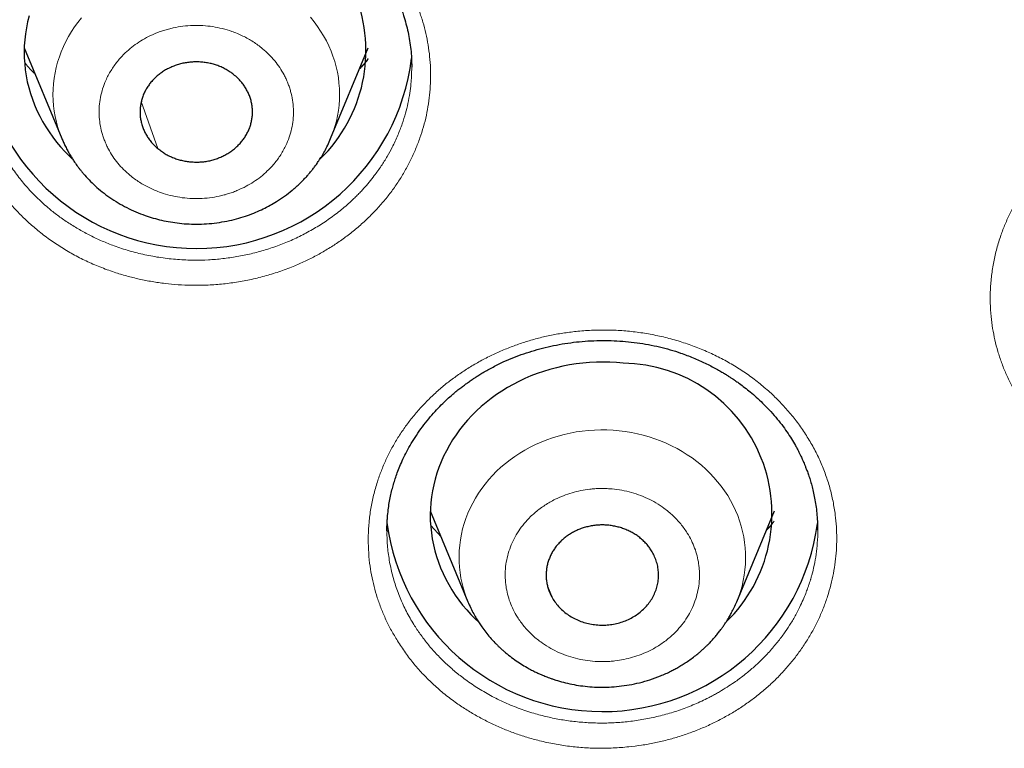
# Model space of a CAD drawing. Header units: millimetres. Extents: x 8 to 578, y 12 to 587.
# Tile 138 of 155: x 327 to 338, y 550 to 558. Entities that reach past the tile are written whole.
import ezdxf

# ---------------------------------------------------------------- set-up
doc = ezdxf.new("R2010")
doc.units = ezdxf.units.MM

msp = doc.modelspace()

# ---------------------------------------------------------------- linework, layer by layer
at = {"color": 7, "linetype": 'Continuous', "lineweight": 30}
for p, q in [((327.507, 557.407), (327.909, 556.437)), ((330.778, 556.437), (331.18, 557.407)), ((331.643, 557.205), (331.643, 557.201)), ((331.842, 552.465), (332.243, 551.495)), ((335.113, 551.495), (335.514, 552.465)), ((331.38, 552.246), (331.38, 552.254)), ((335.976, 552.262), (335.977, 552.258))]:
    msp.add_line(p, q, dxfattribs=at)
at = {"color": 252, "linetype": 'Continuous', "lineweight": 0}
for p, q in [((328.934, 556.33), (328.757, 556.832)), ((331.846, 552.307), (331.957, 552.186)), ((333.153, 551.52), (333.09, 551.675))]:
    msp.add_line(p, q, dxfattribs=at)
at = {"color": 7, "linetype": 'Continuous', "lineweight": 30, "flags": 128}
for points in [[(327.559, 557.746), (327.543, 557.683), (327.53, 557.62), (327.52, 557.556), (327.513, 557.492), (327.508, 557.428), (327.506, 557.364), (327.508, 557.3), (327.512, 557.236), (327.518, 557.172), (327.528, 557.108), (327.54, 557.045), (327.555, 556.982), (327.573, 556.919), (327.594, 556.858), (327.617, 556.797), (327.643, 556.737), (327.672, 556.678), (327.703, 556.62), (327.737, 556.563), (327.773, 556.508), (327.812, 556.453), (327.853, 556.401), (327.896, 556.349), (327.942, 556.299), (327.989, 556.251), (328.02, 556.222)], [(333.902, 554.039), (333.83, 554.046), (333.758, 554.05), (333.686, 554.052), (333.614, 554.051), (333.542, 554.047), (333.47, 554.041), (333.398, 554.033), (333.327, 554.022), (333.257, 554.008), (333.187, 553.992), (333.118, 553.974), (333.05, 553.953), (332.982, 553.93), (332.916, 553.904), (332.851, 553.876), (332.787, 553.846), (332.725, 553.814), (332.664, 553.78), (332.605, 553.743), (332.547, 553.705), (332.491, 553.664), (332.437, 553.621), (332.385, 553.577), (332.334, 553.531), (332.286, 553.483), (332.24, 553.434), (332.196, 553.383), (332.155, 553.33), (332.116, 553.276), (332.079, 553.221), (332.045, 553.164), (332.013, 553.106), (331.984, 553.048), (331.957, 552.988), (331.933, 552.927), (331.912, 552.866), (331.894, 552.804), (331.878, 552.741), (331.865, 552.678), (331.855, 552.614), (331.847, 552.55), (331.843, 552.486), (331.841, 552.422), (331.842, 552.357), (331.846, 552.293), (331.853, 552.229), (331.862, 552.166), (331.875, 552.102), (331.89, 552.039), (331.908, 551.977), (331.928, 551.916), (331.952, 551.855), (331.978, 551.795), (332.006, 551.736), (332.038, 551.678), (332.071, 551.621), (332.108, 551.565), (332.146, 551.511), (332.187, 551.458), (332.23, 551.407), (332.276, 551.357), (332.324, 551.309), (332.355, 551.279)], [(335.112, 551.493), (335.112, 551.494), (335.113, 551.495)]]:
    msp.add_lwpolyline(points, dxfattribs=at)
at = {"color": 252, "linetype": 'Continuous', "lineweight": 0, "flags": 128}
for points in [[(328.119, 557.726), (328.081, 557.678), (328.045, 557.629), (328.012, 557.579), (327.98, 557.527), (327.952, 557.474), (327.926, 557.42), (327.903, 557.365), (327.882, 557.31), (327.864, 557.253), (327.849, 557.196), (327.836, 557.139), (327.826, 557.081), (327.819, 557.022), (327.815, 556.964), (327.814, 556.905), (327.816, 556.847), (327.82, 556.788), (327.827, 556.73), (327.837, 556.672), (327.85, 556.614), (327.866, 556.557), (327.884, 556.501), (327.905, 556.446), (327.909, 556.437)], [(330.778, 556.437), (330.785, 556.453), (330.805, 556.508), (330.823, 556.565), (330.839, 556.622), (330.851, 556.679), (330.861, 556.737), (330.868, 556.796), (330.872, 556.854), (330.873, 556.913), (330.871, 556.971), (330.867, 557.03), (330.86, 557.088), (330.85, 557.146), (330.837, 557.204), (330.821, 557.261), (330.803, 557.317), (330.782, 557.372), (330.758, 557.427), (330.732, 557.481), (330.703, 557.534), (330.671, 557.585), (330.638, 557.635), (330.601, 557.684), (330.563, 557.732)], [(335.113, 551.495), (335.134, 551.549), (335.153, 551.605), (335.169, 551.662), (335.182, 551.72), (335.193, 551.778), (335.2, 551.836), (335.205, 551.894), (335.207, 551.953), (335.207, 552.011), (335.203, 552.07), (335.197, 552.128), (335.187, 552.186), (335.175, 552.244), (335.161, 552.301), (335.143, 552.358), (335.123, 552.414), (335.1, 552.469), (335.074, 552.523), (335.046, 552.576), (335.016, 552.627), (334.982, 552.678), (334.947, 552.727), (334.909, 552.775), (334.869, 552.822), (334.826, 552.867), (334.782, 552.91), (334.735, 552.951), (334.687, 552.991), (334.636, 553.029), (334.584, 553.064), (334.53, 553.098), (334.475, 553.13), (334.418, 553.159), (334.36, 553.187), (334.3, 553.212), (334.24, 553.234), (334.178, 553.255), (334.115, 553.273), (334.052, 553.288), (333.988, 553.301), (333.923, 553.312), (333.858, 553.32), (333.792, 553.326), (333.727, 553.329), (333.661, 553.329), (333.595, 553.327), (333.529, 553.323), (333.464, 553.316), (333.399, 553.307), (333.335, 553.295), (333.271, 553.28), (333.208, 553.263), (333.146, 553.244), (333.084, 553.223), (333.024, 553.199), (332.965, 553.172), (332.908, 553.144), (332.852, 553.113), (332.797, 553.081), (332.744, 553.046), (332.693, 553.009), (332.643, 552.97), (332.596, 552.93), (332.55, 552.887), (332.507, 552.843), (332.466, 552.798), (332.427, 552.75), (332.39, 552.702), (332.356, 552.652), (332.324, 552.6), (332.295, 552.548), (332.268, 552.494), (332.244, 552.44), (332.222, 552.384), (332.203, 552.328), (332.187, 552.271), (332.174, 552.214), (332.163, 552.156), (332.156, 552.098), (332.151, 552.039), (332.149, 551.981), (332.149, 551.922), (332.153, 551.863), (332.159, 551.805), (332.169, 551.747), (332.181, 551.689), (332.195, 551.632), (332.213, 551.576), (332.233, 551.52), (332.244, 551.494)]]:
    msp.add_lwpolyline(points, dxfattribs=at)
at = {"color": 7, "linetype": 'Continuous', "lineweight": 30}
for centre, radius, start, end in [((329.548, 557.375), 1.607, 314.0753, 89.2987), ((329.343, 557.581), 2.317, 187.3469, 352.8839), ((333.882, 552.433), 1.607, 314.1047, 89.2986), ((333.678, 552.641), 2.319, 187.5, 352.2455)]:
    msp.add_arc(centre, radius, start, end, dxfattribs=at)
at = {"color": 252, "linetype": 'Continuous', "lineweight": 0}
for points, knots in [([(331.05, 558.744), (331.089, 558.71), (331.168, 558.642), (331.277, 558.532), (331.377, 558.416), (331.468, 558.295), (331.55, 558.168), (331.62, 558.042), (331.677, 557.919), (331.724, 557.801), (331.764, 557.681), (331.796, 557.56), (331.82, 557.437), (331.836, 557.312), (331.845, 557.186), (331.845, 557.06), (331.838, 556.934), (331.823, 556.809), (331.801, 556.686), (331.77, 556.564), (331.732, 556.444), (331.686, 556.325), (331.633, 556.207), (331.572, 556.092), (331.504, 555.982), (331.431, 555.876), (331.35, 555.774), (331.264, 555.677), (331.171, 555.582), (331.072, 555.492), (330.966, 555.407), (330.857, 555.328), (330.743, 555.255), (330.626, 555.188), (330.505, 555.128), (330.371, 555.069), (330.227, 555.015), (330.071, 554.968), (329.914, 554.929), (329.754, 554.901), (329.593, 554.881), (329.438, 554.872), (329.29, 554.871), (329.15, 554.877), (329.011, 554.89), (328.872, 554.91), (328.735, 554.937), (328.6, 554.97), (328.46, 555.013), (328.315, 555.066), (328.168, 555.13), (328.026, 555.202), (327.891, 555.283), (327.76, 555.372), (327.642, 555.464), (327.536, 555.557), (327.441, 555.65), (327.354, 555.747), (327.272, 555.848), (327.197, 555.953), (327.129, 556.063), (327.064, 556.182), (327.004, 556.311), (326.951, 556.449), (326.909, 556.59), (326.876, 556.734), (326.855, 556.879), (326.844, 557.017), (326.844, 557.149), (326.85, 557.273), (326.865, 557.397), (326.887, 557.52), (326.918, 557.642), (326.956, 557.764), (327.002, 557.883), (327.055, 557.999), (327.114, 558.112), (327.18, 558.221), (327.253, 558.327), (327.334, 558.43), (327.422, 558.53), (327.515, 558.625), (327.614, 558.715), (327.717, 558.799), (327.825, 558.877), (327.938, 558.95), (328.057, 559.018), (328.18, 559.081), (328.315, 559.14), (328.459, 559.194), (328.614, 559.242), (328.771, 559.28), (328.931, 559.309), (329.094, 559.329), (329.258, 559.34), (329.423, 559.34), (329.586, 559.332), (329.748, 559.313), (329.908, 559.286), (330.066, 559.248), (330.222, 559.202), (330.374, 559.147), (330.521, 559.083), (330.662, 559.011), (330.798, 558.93), (330.928, 558.842), (331.009, 558.777), (331.05, 558.744)], [0, 0, 0, 0, 0.010507, 0.02095, 0.031363, 0.041778, 0.052231, 0.062755, 0.071742, 0.080668, 0.089556, 0.098432, 0.107319, 0.116242, 0.125229, 0.134285, 0.143251, 0.152155, 0.161024, 0.169888, 0.178775, 0.187715, 0.196844, 0.205857, 0.214783, 0.223652, 0.232492, 0.241333, 0.250201, 0.25933, 0.268345, 0.277275, 0.286146, 0.294986, 0.303821, 0.312676, 0.323242, 0.333689, 0.344057, 0.354391, 0.364732, 0.375126, 0.384026, 0.392932, 0.401871, 0.410849, 0.419775, 0.428669, 0.437564, 0.448099, 0.458512, 0.468862, 0.479211, 0.489622, 0.500158, 0.509192, 0.518131, 0.527013, 0.535878, 0.544764, 0.55371, 0.562751, 0.573118, 0.583501, 0.593952, 0.604398, 0.614794, 0.625186, 0.634087, 0.64295, 0.651802, 0.660671, 0.669582, 0.678563, 0.68764, 0.696491, 0.705323, 0.714162, 0.723033, 0.731964, 0.740983, 0.750116, 0.758989, 0.767833, 0.776675, 0.785544, 0.794468, 0.803478, 0.812602, 0.823032, 0.833395, 0.843737, 0.854104, 0.864538, 0.875084, 0.885562, 0.895961, 0.906321, 0.916682, 0.927081, 0.937554, 0.948025, 0.958425, 0.96879, 0.979152, 0.989545, 1, 1, 1, 1]), ([(328.636, 556.046), (328.653, 556.033), (328.685, 556.007), (328.737, 555.971), (328.79, 555.939), (328.847, 555.91), (328.905, 555.884), (328.977, 555.856), (329.065, 555.83), (329.168, 555.809), (329.274, 555.798), (329.38, 555.796), (329.486, 555.804), (329.572, 555.819), (329.64, 555.835), (329.69, 555.85), (329.74, 555.867), (329.802, 555.892), (329.875, 555.927), (329.957, 555.975), (330.033, 556.029), (330.095, 556.084), (330.146, 556.135), (330.185, 556.181), (330.222, 556.229), (330.255, 556.278), (330.284, 556.33), (330.315, 556.395), (330.344, 556.473), (330.368, 556.565), (330.38, 556.659), (330.382, 556.754), (330.373, 556.848), (330.356, 556.925), (330.338, 556.986), (330.321, 557.03), (330.302, 557.075), (330.275, 557.13), (330.236, 557.195), (330.182, 557.268), (330.12, 557.336), (330.059, 557.391), (330.002, 557.436), (329.951, 557.472), (329.897, 557.504), (329.841, 557.533), (329.782, 557.559), (329.71, 557.587), (329.622, 557.613), (329.519, 557.634), (329.414, 557.645), (329.307, 557.646), (329.202, 557.638), (329.115, 557.624), (329.047, 557.607), (328.997, 557.593), (328.947, 557.576), (328.885, 557.551), (328.812, 557.516), (328.73, 557.468), (328.654, 557.414), (328.592, 557.359), (328.542, 557.308), (328.502, 557.262), (328.465, 557.214), (328.433, 557.164), (328.403, 557.112), (328.372, 557.048), (328.343, 556.97), (328.319, 556.878), (328.307, 556.784), (328.305, 556.689), (328.314, 556.595), (328.331, 556.518), (328.349, 556.457), (328.366, 556.413), (328.385, 556.368), (328.412, 556.313), (328.451, 556.247), (328.505, 556.175), (328.567, 556.107), (328.613, 556.066), (328.636, 556.046)], [0, 0, 0, 0, 0.0100555, 0.020036, 0.0299809, 0.0399303, 0.0499241, 0.0600018, 0.0763067, 0.0924599, 0.1086338, 0.1249999, 0.1413048, 0.1574581, 0.1655343, 0.1736373, 0.1817884, 0.1900087, 0.2050433, 0.2199633, 0.2349036, 0.249999, 0.2600436, 0.2700173, 0.2799599, 0.2899116, 0.2999124, 0.3100018, 0.3263067, 0.3424599, 0.3586338, 0.3749999, 0.3913048, 0.4074581, 0.4155343, 0.4236373, 0.4317884, 0.4400087, 0.4550433, 0.4699633, 0.4849037, 0.499999, 0.5100436, 0.5200173, 0.5299599, 0.5399116, 0.5499124, 0.5600018, 0.5763067, 0.5924599, 0.6086338, 0.6249999, 0.6413048, 0.6574581, 0.6655343, 0.6736373, 0.6817885, 0.6900087, 0.7050434, 0.7199633, 0.7349037, 0.7499991, 0.7600436, 0.7700173, 0.7799599, 0.7899116, 0.7999124, 0.8100018, 0.8263067, 0.8424599, 0.8586338, 0.8749999, 0.8913048, 0.9074581, 0.9155343, 0.9236373, 0.9317885, 0.9400087, 0.9550592, 0.9699844, 0.9849196, 1, 1, 1, 1]), ([(327.512, 557.252), (327.514, 557.247), (327.546, 557.202), (327.586, 557.163), (327.623, 557.127)], [0, 0, 0, 0, 0.091557, 1, 1, 1, 1]), ([(331.087, 557.183), (331.098, 557.193), (331.132, 557.226), (331.16, 557.264), (331.179, 557.291)], [0, 0, 0, 0, 0.308355, 1, 1, 1, 1]), ([(331.643, 557.201), (331.643, 557.191), (331.643, 557.158), (331.641, 557.098), (331.635, 557.016), (331.623, 556.919), (331.604, 556.814), (331.577, 556.704), (331.542, 556.591), (331.495, 556.47), (331.441, 556.354), (331.381, 556.245), (331.318, 556.143), (331.253, 556.052), (331.189, 555.972), (331.145, 555.921), (331.114, 555.887), (331.097, 555.869), (331.08, 555.851), (331.062, 555.833), (331.044, 555.815), (330.995, 555.767), (330.91, 555.691), (330.785, 555.594), (330.653, 555.506), (330.516, 555.428), (330.374, 555.358), (330.229, 555.299), (330.081, 555.248), (329.93, 555.208), (329.779, 555.176), (329.626, 555.155), (329.474, 555.142), (329.313, 555.138), (329.144, 555.145), (328.967, 555.165), (328.795, 555.196), (328.628, 555.238), (328.476, 555.288), (328.338, 555.343), (328.214, 555.401), (328.096, 555.465), (327.983, 555.534), (327.875, 555.608), (327.765, 555.695), (327.652, 555.796), (327.539, 555.914), (327.436, 556.039), (327.343, 556.172), (327.262, 556.312), (327.192, 556.458), (327.135, 556.61), (327.091, 556.766), (327.061, 556.925), (327.045, 557.067), (327.045, 557.154), (327.045, 557.188)], [0, 0, 0, 0, 0.004727, 0.015103, 0.027875, 0.043041, 0.060602, 0.077067, 0.095194, 0.114985, 0.136438, 0.153542, 0.171573, 0.190532, 0.203553, 0.216979, 0.220562, 0.224173, 0.227812, 0.231478, 0.235172, 0.238894, 0.261984, 0.28488, 0.307579, 0.330083, 0.352392, 0.374505, 0.396422, 0.418145, 0.439671, 0.461002, 0.482138, 0.503078, 0.527946, 0.552533, 0.576838, 0.600862, 0.624605, 0.644176, 0.663553, 0.682733, 0.701718, 0.720508, 0.739102, 0.762925, 0.786907, 0.811046, 0.835345, 0.859802, 0.884417, 0.909191, 0.934124, 0.959215, 0.984464, 1, 1, 1, 1]), ([(342.537, 555.82), (342.561, 555.777), (342.61, 555.69), (342.671, 555.554), (342.722, 555.416), (342.763, 555.275), (342.793, 555.13), (342.813, 554.984), (342.822, 554.837), (342.821, 554.691), (342.809, 554.545), (342.786, 554.399), (342.753, 554.255), (342.711, 554.118), (342.662, 553.991), (342.609, 553.873), (342.549, 553.759), (342.482, 553.649), (342.408, 553.542), (342.327, 553.438), (342.24, 553.337), (342.146, 553.241), (342.046, 553.15), (341.942, 553.065), (341.833, 552.985), (341.72, 552.911), (341.602, 552.843), (341.472, 552.777), (341.331, 552.715), (341.178, 552.658), (341.023, 552.611), (340.865, 552.573), (340.705, 552.545), (340.543, 552.526), (340.379, 552.516), (340.215, 552.516), (340.053, 552.525), (339.891, 552.544), (339.731, 552.573), (339.581, 552.609), (339.441, 552.651), (339.311, 552.697), (339.184, 552.75), (339.06, 552.81), (338.941, 552.875), (338.826, 552.946), (338.71, 553.028), (338.593, 553.12), (338.478, 553.223), (338.371, 553.333), (338.273, 553.449), (338.183, 553.571), (338.105, 553.693), (338.04, 553.813), (337.985, 553.929), (337.938, 554.047), (337.899, 554.166), (337.867, 554.288), (337.843, 554.412), (337.826, 554.544), (337.817, 554.683), (337.819, 554.83), (337.831, 554.976), (337.854, 555.122), (337.887, 555.265), (337.929, 555.4), (337.977, 555.525), (338.03, 555.642), (338.09, 555.755), (338.157, 555.865), (338.231, 555.972), (338.312, 556.076), (338.4, 556.176), (338.493, 556.271), (338.591, 556.36), (338.694, 556.445), (338.803, 556.524), (338.917, 556.599), (339.036, 556.668), (339.167, 556.734), (339.307, 556.796), (339.458, 556.852), (339.613, 556.9), (339.771, 556.938), (339.933, 556.967), (340.097, 556.987), (340.262, 556.997), (340.425, 556.998), (340.588, 556.989), (340.749, 556.97), (340.91, 556.942), (341.069, 556.904), (341.224, 556.857), (341.376, 556.802), (341.522, 556.737), (341.662, 556.665), (341.797, 556.584), (341.926, 556.495), (342.049, 556.398), (342.164, 556.295), (342.27, 556.185), (342.368, 556.069), (342.458, 555.948), (342.51, 555.863), (342.537, 555.82)], [0, 0, 0, 0, 0.010435, 0.020812, 0.031167, 0.041536, 0.051956, 0.062465, 0.072897, 0.083266, 0.093611, 0.103978, 0.11441, 0.124955, 0.133987, 0.142933, 0.151824, 0.160691, 0.169565, 0.178478, 0.187461, 0.196567, 0.205566, 0.214486, 0.223357, 0.232209, 0.24107, 0.249968, 0.260551, 0.271013, 0.281396, 0.291738, 0.30208, 0.31246, 0.322955, 0.333364, 0.343727, 0.354082, 0.364469, 0.37493, 0.38381, 0.392714, 0.40167, 0.410654, 0.419574, 0.428475, 0.437388, 0.4479, 0.458306, 0.468661, 0.479023, 0.489449, 0.5, 0.509043, 0.517994, 0.526888, 0.535762, 0.544652, 0.553591, 0.562614, 0.572998, 0.583385, 0.593824, 0.604293, 0.614694, 0.625069, 0.634014, 0.642912, 0.651787, 0.660663, 0.669565, 0.678517, 0.687542, 0.696434, 0.705297, 0.714155, 0.723033, 0.731956, 0.740948, 0.750037, 0.76043, 0.770772, 0.781108, 0.791484, 0.801946, 0.81254, 0.823037, 0.833437, 0.843788, 0.854142, 0.864545, 0.875044, 0.885598, 0.896038, 0.906409, 0.916755, 0.927117, 0.937535, 0.948043, 0.958463, 0.968833, 0.979189, 0.989566, 1, 1, 1, 1]), ([(335.866, 553.252), (335.892, 553.209), (335.944, 553.123), (336.008, 552.988), (336.063, 552.85), (336.108, 552.71), (336.142, 552.566), (336.165, 552.427), (336.177, 552.295), (336.181, 552.169), (336.177, 552.045), (336.166, 551.92), (336.146, 551.797), (336.118, 551.674), (336.083, 551.551), (336.04, 551.431), (335.99, 551.313), (335.932, 551.199), (335.868, 551.088), (335.797, 550.98), (335.719, 550.876), (335.634, 550.776), (335.543, 550.678), (335.445, 550.586), (335.343, 550.5), (335.236, 550.419), (335.125, 550.344), (335.009, 550.275), (334.888, 550.211), (334.763, 550.153), (334.633, 550.101), (334.502, 550.056), (334.369, 550.018), (334.234, 549.987), (334.098, 549.962), (333.951, 549.944), (333.795, 549.932), (333.631, 549.929), (333.468, 549.936), (333.306, 549.953), (333.146, 549.979), (332.996, 550.013), (332.855, 550.052), (332.724, 550.097), (332.596, 550.147), (332.471, 550.205), (332.35, 550.268), (332.233, 550.337), (332.114, 550.416), (331.995, 550.506), (331.877, 550.608), (331.768, 550.715), (331.667, 550.829), (331.574, 550.95), (331.494, 551.07), (331.425, 551.188), (331.367, 551.302), (331.317, 551.419), (331.275, 551.537), (331.24, 551.658), (331.213, 551.781), (331.192, 551.912), (331.18, 552.051), (331.178, 552.197), (331.186, 552.343), (331.205, 552.489), (331.235, 552.632), (331.273, 552.767), (331.318, 552.892), (331.367, 553.009), (331.424, 553.122), (331.487, 553.233), (331.559, 553.341), (331.637, 553.446), (331.722, 553.547), (331.812, 553.643), (331.908, 553.734), (332.008, 553.82), (332.115, 553.9), (332.227, 553.976), (332.345, 554.047), (332.467, 554.112), (332.592, 554.17), (332.719, 554.221), (332.849, 554.266), (332.981, 554.305), (333.117, 554.337), (333.256, 554.362), (333.404, 554.381), (333.561, 554.393), (333.724, 554.396), (333.887, 554.389), (334.049, 554.373), (334.21, 554.347), (334.37, 554.312), (334.527, 554.267), (334.679, 554.214), (334.826, 554.152), (334.969, 554.082), (335.106, 554.003), (335.238, 553.916), (335.363, 553.821), (335.48, 553.72), (335.59, 553.612), (335.691, 553.498), (335.784, 553.379), (335.839, 553.295), (335.866, 553.252)], [0, 0, 0, 0, 0.010508, 0.020951, 0.031364, 0.041779, 0.052231, 0.062755, 0.071748, 0.080677, 0.089567, 0.098442, 0.107326, 0.116247, 0.125229, 0.134296, 0.143269, 0.152175, 0.161044, 0.169904, 0.178785, 0.187715, 0.196852, 0.20587, 0.214798, 0.223667, 0.232504, 0.24134, 0.250201, 0.259327, 0.268341, 0.27727, 0.286141, 0.294982, 0.303818, 0.312676, 0.323232, 0.333671, 0.344037, 0.354372, 0.36472, 0.375126, 0.384022, 0.392926, 0.401868, 0.410848, 0.419772, 0.428666, 0.437564, 0.448099, 0.45851, 0.468859, 0.479207, 0.489619, 0.500158, 0.509189, 0.518127, 0.527009, 0.535875, 0.544762, 0.553709, 0.562751, 0.573115, 0.583498, 0.593952, 0.604393, 0.614789, 0.625186, 0.634076, 0.642933, 0.651783, 0.660652, 0.669567, 0.678554, 0.68764, 0.696489, 0.705319, 0.714157, 0.723029, 0.731961, 0.74098, 0.750116, 0.758996, 0.767845, 0.776689, 0.785558, 0.794481, 0.803486, 0.812602, 0.823042, 0.833412, 0.843757, 0.854122, 0.86455, 0.875085, 0.885567, 0.89597, 0.906332, 0.916692, 0.927088, 0.937554, 0.948025, 0.958426, 0.968791, 0.979154, 0.989546, 1, 1, 1, 1]), ([(332.771, 551.331), (332.782, 551.314), (332.804, 551.281), (332.841, 551.233), (332.881, 551.187), (332.924, 551.144), (332.97, 551.103), (333.03, 551.057), (333.104, 551.008), (333.195, 550.96), (333.291, 550.92), (333.392, 550.89), (333.495, 550.868), (333.583, 550.858), (333.653, 550.855), (333.706, 550.855), (333.759, 550.858), (333.826, 550.864), (333.908, 550.877), (334.002, 550.9), (334.094, 550.931), (334.172, 550.966), (334.237, 551), (334.291, 551.033), (334.342, 551.069), (334.391, 551.107), (334.437, 551.148), (334.489, 551.201), (334.544, 551.268), (334.598, 551.349), (334.642, 551.434), (334.676, 551.524), (334.701, 551.616), (334.712, 551.694), (334.715, 551.757), (334.715, 551.804), (334.712, 551.851), (334.705, 551.911), (334.691, 551.984), (334.665, 552.068), (334.63, 552.149), (334.591, 552.219), (334.552, 552.277), (334.515, 552.325), (334.475, 552.371), (334.432, 552.414), (334.386, 552.455), (334.326, 552.502), (334.252, 552.551), (334.161, 552.599), (334.065, 552.638), (333.964, 552.669), (333.861, 552.69), (333.773, 552.7), (333.703, 552.703), (333.65, 552.703), (333.597, 552.701), (333.53, 552.694), (333.448, 552.682), (333.354, 552.658), (333.262, 552.627), (333.184, 552.593), (333.119, 552.558), (333.065, 552.525), (333.014, 552.49), (332.965, 552.451), (332.919, 552.41), (332.867, 552.357), (332.812, 552.291), (332.758, 552.21), (332.714, 552.124), (332.68, 552.034), (332.655, 551.942), (332.644, 551.864), (332.641, 551.802), (332.641, 551.755), (332.644, 551.707), (332.651, 551.647), (332.665, 551.574), (332.691, 551.49), (332.726, 551.409), (332.756, 551.357), (332.771, 551.331)], [0, 0, 0, 0, 0.010056, 0.020036, 0.029981, 0.03993, 0.049924, 0.060002, 0.076307, 0.09246, 0.108634, 0.125, 0.141305, 0.157458, 0.165534, 0.173637, 0.181788, 0.190009, 0.205043, 0.219963, 0.234904, 0.249999, 0.260044, 0.270017, 0.27996, 0.289912, 0.299912, 0.310002, 0.326307, 0.34246, 0.358634, 0.375, 0.391305, 0.407458, 0.415534, 0.423637, 0.431788, 0.440009, 0.455043, 0.469963, 0.484904, 0.499999, 0.510044, 0.520017, 0.52996, 0.539912, 0.549912, 0.560002, 0.576307, 0.59246, 0.608634, 0.625, 0.641305, 0.657458, 0.665534, 0.673637, 0.681788, 0.690009, 0.705043, 0.719963, 0.734904, 0.749999, 0.760044, 0.770017, 0.77996, 0.789912, 0.799912, 0.810002, 0.826307, 0.84246, 0.858634, 0.875, 0.891305, 0.907458, 0.915534, 0.923637, 0.931788, 0.940009, 0.955059, 0.969984, 0.98492, 1, 1, 1, 1]), ([(335.427, 552.254), (335.44, 552.267), (335.471, 552.299), (335.497, 552.335), (335.513, 552.356)], [0, 0, 0, 0, 0.403552, 1, 1, 1, 1]), ([(335.978, 552.263), (335.978, 552.262), (335.98, 552.214), (335.974, 552.127), (335.961, 552.001), (335.941, 551.886), (335.922, 551.808), (335.91, 551.766), (335.907, 551.754), (335.904, 551.742), (335.9, 551.73), (335.897, 551.718), (335.893, 551.707), (335.888, 551.692), (335.882, 551.672), (335.87, 551.639), (335.853, 551.592), (335.828, 551.529), (335.793, 551.452), (335.748, 551.363), (335.694, 551.268), (335.63, 551.171), (335.558, 551.074), (335.472, 550.971), (335.381, 550.876), (335.286, 550.788), (335.19, 550.709), (335.097, 550.64), (335.009, 550.582), (334.949, 550.545), (334.907, 550.521), (334.885, 550.509), (334.863, 550.496), (334.84, 550.484), (334.817, 550.472), (334.753, 550.44), (334.646, 550.391), (334.494, 550.333), (334.338, 550.286), (334.181, 550.249), (334.022, 550.222), (333.864, 550.205), (333.705, 550.198), (333.548, 550.201), (333.393, 550.213), (333.241, 550.234), (333.092, 550.264), (332.938, 550.305), (332.779, 550.358), (332.618, 550.425), (332.466, 550.502), (332.321, 550.589), (332.194, 550.678), (332.082, 550.768), (331.984, 550.857), (331.894, 550.95), (331.81, 551.047), (331.734, 551.148), (331.658, 551.261), (331.585, 551.39), (331.518, 551.535), (331.463, 551.685), (331.421, 551.84), (331.393, 551.997), (331.379, 552.133), (331.379, 552.216), (331.38, 552.246)], [0, 0, 0, 0, 0.000495, 0.022136, 0.04057, 0.059235, 0.075852, 0.077729, 0.079608, 0.081489, 0.083373, 0.085258, 0.087146, 0.089036, 0.092191, 0.097009, 0.104985, 0.115355, 0.128118, 0.143276, 0.160826, 0.177281, 0.195397, 0.215176, 0.236616, 0.25371, 0.271731, 0.290678, 0.303692, 0.317109, 0.32069, 0.324299, 0.327936, 0.3316, 0.335292, 0.339011, 0.362088, 0.384969, 0.407655, 0.430146, 0.452441, 0.474541, 0.496445, 0.518155, 0.539668, 0.560987, 0.58211, 0.603037, 0.627891, 0.652463, 0.676753, 0.700763, 0.724491, 0.744051, 0.763416, 0.782585, 0.801559, 0.820337, 0.83892, 0.863162, 0.88752, 0.911995, 0.936587, 0.961296, 0.986123, 1, 1, 1, 1])]:
    msp.add_open_spline(points, degree=3, knots=knots, dxfattribs=at)
at = {"color": 7, "linetype": 'Continuous', "lineweight": 30}
for points, knots in [([(327.044, 557.187), (327.044, 557.198), (327.044, 557.221), (327.045, 557.261), (327.047, 557.308), (327.052, 557.364), (327.059, 557.427), (327.07, 557.494), (327.083, 557.561), (327.099, 557.63), (327.118, 557.7), (327.14, 557.769), (327.163, 557.832), (327.185, 557.887), (327.206, 557.935), (327.223, 557.973), (327.237, 558.003), (327.251, 558.03), (327.267, 558.061), (327.286, 558.096), (327.309, 558.135), (327.344, 558.193), (327.393, 558.267), (327.459, 558.356), (327.529, 558.441), (327.603, 558.521), (327.678, 558.594), (327.737, 558.646), (327.781, 558.683), (327.809, 558.705), (327.836, 558.726), (327.863, 558.746), (327.886, 558.763), (327.905, 558.777), (327.92, 558.787), (327.931, 558.795), (327.942, 558.802), (327.954, 558.811), (327.975, 558.824), (328.004, 558.843), (328.044, 558.868), (328.093, 558.896), (328.15, 558.928), (328.212, 558.96), (328.277, 558.992), (328.359, 559.028), (328.458, 559.068), (328.575, 559.109), (328.693, 559.143), (328.81, 559.172), (328.928, 559.194), (329.045, 559.212), (329.163, 559.223), (329.282, 559.229), (329.402, 559.23), (329.523, 559.224), (329.645, 559.213), (329.767, 559.196), (329.889, 559.173), (330.009, 559.144), (330.127, 559.109), (330.227, 559.075), (330.31, 559.042), (330.378, 559.014), (330.443, 558.984), (330.507, 558.952), (330.568, 558.92), (330.627, 558.886), (330.676, 558.856), (330.716, 558.831), (330.745, 558.811), (330.768, 558.796), (330.785, 558.784), (330.799, 558.774), (330.816, 558.762), (330.838, 558.746), (330.864, 558.725), (330.895, 558.701), (330.928, 558.674), (330.962, 558.645), (330.996, 558.615), (331.028, 558.584), (331.075, 558.539), (331.133, 558.478), (331.195, 558.407), (331.248, 558.34), (331.292, 558.279), (331.334, 558.218), (331.372, 558.157), (331.407, 558.097), (331.434, 558.046), (331.453, 558.007), (331.465, 557.982), (331.475, 557.961), (331.483, 557.942), (331.493, 557.921), (331.505, 557.892), (331.521, 557.853), (331.538, 557.805), (331.56, 557.741), (331.583, 557.663), (331.605, 557.573), (331.622, 557.481), (331.634, 557.39), (331.642, 557.297), (331.643, 557.236), (331.643, 557.205)], [0, 0, 0, 0, 0.0054, 0.011955, 0.019675, 0.028563, 0.038624, 0.04961, 0.060186, 0.070156, 0.082509, 0.09379, 0.104, 0.113141, 0.121216, 0.128226, 0.132056, 0.136647, 0.142018, 0.148169, 0.1551, 0.162502, 0.179387, 0.195432, 0.212651, 0.228801, 0.244096, 0.258634, 0.263867, 0.268995, 0.274018, 0.278931, 0.283272, 0.286717, 0.289146, 0.290802, 0.292531, 0.294753, 0.29747, 0.302931, 0.309696, 0.317764, 0.327139, 0.337403, 0.347623, 0.357762, 0.375307, 0.392598, 0.40963, 0.426398, 0.442902, 0.459158, 0.47545, 0.491884, 0.50846, 0.525179, 0.542046, 0.559065, 0.576239, 0.593565, 0.610712, 0.627464, 0.637978, 0.64833, 0.658521, 0.66855, 0.678418, 0.688126, 0.697394, 0.703437, 0.708439, 0.712399, 0.715315, 0.717307, 0.720234, 0.724158, 0.72908, 0.734772, 0.74129, 0.747925, 0.754545, 0.761152, 0.767745, 0.783234, 0.798657, 0.810273, 0.821677, 0.832848, 0.843786, 0.854494, 0.864801, 0.87007, 0.874476, 0.878019, 0.880724, 0.883724, 0.888755, 0.895206, 0.903077, 0.912367, 0.926556, 0.941052, 0.95564, 0.970324, 0.985109, 1, 1, 1, 1]), ([(329.753, 557.112), (329.74, 557.122), (329.715, 557.142), (329.674, 557.168), (329.631, 557.192), (329.585, 557.212), (329.538, 557.228), (329.49, 557.241), (329.44, 557.25), (329.389, 557.255), (329.339, 557.257), (329.289, 557.254), (329.238, 557.248), (329.189, 557.239), (329.14, 557.225), (329.094, 557.208), (329.048, 557.188), (329.005, 557.164), (328.965, 557.137), (328.927, 557.107), (328.892, 557.074), (328.86, 557.039), (328.832, 557.002), (328.807, 556.963), (328.786, 556.921), (328.769, 556.878), (328.757, 556.835), (328.748, 556.791), (328.743, 556.746), (328.743, 556.7), (328.747, 556.656), (328.756, 556.611), (328.768, 556.567), (328.785, 556.524), (328.806, 556.483), (328.83, 556.444), (328.858, 556.406), (328.892, 556.368), (328.919, 556.344), (328.934, 556.33)], [0, 0, 0, 0, 0.026463, 0.052925, 0.080157, 0.107388, 0.133851, 0.160314, 0.187545, 0.214777, 0.24124, 0.267702, 0.294934, 0.322165, 0.348628, 0.375091, 0.402322, 0.429554, 0.456017, 0.482479, 0.509711, 0.536942, 0.563405, 0.589868, 0.617099, 0.644331, 0.670794, 0.697256, 0.724488, 0.751719, 0.778182, 0.804645, 0.831876, 0.859108, 0.885571, 0.912033, 0.939265, 0.966496, 1, 1, 1, 1]), ([(331.179, 557.288), (331.177, 557.286), (331.164, 557.269), (331.14, 557.241), (331.111, 557.208), (331.093, 557.189), (331.087, 557.182)], [0, 0, 0, 0, 0.067356, 0.451045, 0.795047, 1, 1, 1, 1]), ([(328.934, 556.33), (328.947, 556.321), (328.972, 556.301), (329.013, 556.275), (329.056, 556.251), (329.102, 556.231), (329.149, 556.215), (329.197, 556.202), (329.247, 556.193), (329.298, 556.188), (329.348, 556.186), (329.398, 556.188), (329.449, 556.194), (329.499, 556.204), (329.547, 556.218), (329.593, 556.235), (329.639, 556.255), (329.682, 556.279), (329.722, 556.306), (329.76, 556.336), (329.795, 556.369), (329.827, 556.404), (329.855, 556.441), (329.88, 556.48), (329.901, 556.522), (329.918, 556.564), (329.931, 556.608), (329.939, 556.652), (329.944, 556.697), (329.944, 556.743), (329.94, 556.787), (329.931, 556.832), (329.919, 556.876), (329.902, 556.918), (329.882, 556.959), (329.857, 556.999), (329.829, 557.037), (329.795, 557.075), (329.768, 557.099), (329.753, 557.112)], [0, 0, 0, 0, 0.0264627, 0.0529254, 0.080157, 0.1073885, 0.1338512, 0.1603139, 0.1875454, 0.214777, 0.2412397, 0.2677024, 0.2949339, 0.3221655, 0.3486282, 0.3750909, 0.4023224, 0.4295539, 0.4560167, 0.4824794, 0.5097109, 0.5369424, 0.5634051, 0.5898679, 0.6170994, 0.6443309, 0.6707936, 0.6972563, 0.7244879, 0.7517194, 0.7781821, 0.8046448, 0.8318763, 0.8591079, 0.8855706, 0.9120333, 0.9392648, 0.9664964, 1, 1, 1, 1]), ([(327.909, 556.437), (327.915, 556.423), (327.927, 556.394), (327.948, 556.351), (327.971, 556.306), (327.996, 556.263), (328.02, 556.223), (328.042, 556.19), (328.061, 556.162), (328.079, 556.138), (328.097, 556.115), (328.117, 556.09), (328.15, 556.05), (328.199, 555.996), (328.266, 555.931), (328.34, 555.868), (328.421, 555.807), (328.509, 555.751), (328.602, 555.7), (328.698, 555.654), (328.793, 555.618), (328.885, 555.588), (328.975, 555.565), (329.069, 555.547), (329.166, 555.533), (329.268, 555.525), (329.374, 555.524), (329.482, 555.529), (329.59, 555.542), (329.696, 555.561), (329.796, 555.587), (329.89, 555.616), (329.977, 555.65), (330.057, 555.686), (330.13, 555.724), (330.207, 555.769), (330.286, 555.822), (330.349, 555.87), (330.388, 555.903), (330.406, 555.919), (330.422, 555.933), (330.441, 555.95), (330.465, 555.973), (330.493, 556.002), (330.522, 556.034), (330.55, 556.065), (330.576, 556.097), (330.601, 556.129), (330.627, 556.164), (330.654, 556.203), (330.684, 556.25), (330.716, 556.305), (330.748, 556.368), (330.768, 556.413), (330.778, 556.437)], [0, 0, 0, 0, 0.01262, 0.026059, 0.040403, 0.055478, 0.069086, 0.080699, 0.089824, 0.097692, 0.106055, 0.11506, 0.124396, 0.14995, 0.175602, 0.202969, 0.231759, 0.260818, 0.290032, 0.319398, 0.348992, 0.373412, 0.39866, 0.424742, 0.451663, 0.479432, 0.508056, 0.537543, 0.567838, 0.597411, 0.625619, 0.652468, 0.677961, 0.702102, 0.724895, 0.746368, 0.775587, 0.804396, 0.812605, 0.819157, 0.824252, 0.830882, 0.840044, 0.852151, 0.864342, 0.876204, 0.887735, 0.898935, 0.910813, 0.924238, 0.93986, 0.957689, 0.977733, 1, 1, 1, 1]), ([(331.379, 552.249), (331.379, 552.256), (331.379, 552.272), (331.379, 552.304), (331.381, 552.345), (331.385, 552.403), (331.392, 552.473), (331.403, 552.549), (331.417, 552.62), (331.432, 552.686), (331.449, 552.747), (331.467, 552.809), (331.49, 552.873), (331.517, 552.943), (331.55, 553.018), (331.591, 553.1), (331.638, 553.184), (331.693, 553.272), (331.756, 553.361), (331.823, 553.446), (331.89, 553.523), (331.957, 553.593), (332.02, 553.654), (332.076, 553.704), (332.125, 553.745), (332.166, 553.778), (332.204, 553.806), (332.234, 553.828), (332.258, 553.845), (332.278, 553.859), (332.299, 553.873), (332.327, 553.892), (332.362, 553.914), (332.407, 553.941), (332.457, 553.97), (332.512, 554), (332.569, 554.029), (332.642, 554.064), (332.732, 554.102), (332.84, 554.142), (332.953, 554.178), (333.069, 554.209), (333.188, 554.235), (333.31, 554.256), (333.432, 554.271), (333.556, 554.28), (333.679, 554.283), (333.803, 554.281), (333.926, 554.273), (334.049, 554.26), (334.17, 554.24), (334.288, 554.215), (334.402, 554.185), (334.5, 554.154), (334.581, 554.124), (334.648, 554.098), (334.712, 554.07), (334.775, 554.041), (334.836, 554.011), (334.892, 553.982), (334.94, 553.954), (334.981, 553.93), (335.014, 553.909), (335.044, 553.89), (335.074, 553.871), (335.106, 553.848), (335.148, 553.819), (335.199, 553.78), (335.26, 553.732), (335.324, 553.676), (335.392, 553.613), (335.461, 553.542), (335.529, 553.465), (335.592, 553.386), (335.648, 553.309), (335.697, 553.234), (335.733, 553.173), (335.759, 553.126), (335.776, 553.093), (335.79, 553.063), (335.802, 553.039), (335.811, 553.019), (335.819, 553.002), (335.827, 552.982), (335.837, 552.958), (335.849, 552.928), (335.864, 552.891), (335.88, 552.846), (335.897, 552.793), (335.914, 552.734), (335.93, 552.669), (335.945, 552.598), (335.958, 552.521), (335.968, 552.439), (335.975, 552.352), (335.976, 552.292), (335.976, 552.262)], [0, 0, 0, 0, 0.004019, 0.009343, 0.016024, 0.024088, 0.036861, 0.048895, 0.060191, 0.070749, 0.080571, 0.090375, 0.100975, 0.11236, 0.125371, 0.139276, 0.154076, 0.169774, 0.186368, 0.202832, 0.218114, 0.232218, 0.245144, 0.256893, 0.265283, 0.27295, 0.279821, 0.285591, 0.289326, 0.292445, 0.296036, 0.300432, 0.306715, 0.31414, 0.322685, 0.331656, 0.340725, 0.349892, 0.365742, 0.381881, 0.39831, 0.41503, 0.432017, 0.449061, 0.466113, 0.483167, 0.500218, 0.517263, 0.534298, 0.551321, 0.568328, 0.585125, 0.601604, 0.617765, 0.627944, 0.637995, 0.647921, 0.65772, 0.667395, 0.676609, 0.684772, 0.691321, 0.696977, 0.701741, 0.706551, 0.712227, 0.718769, 0.728887, 0.740174, 0.75263, 0.766257, 0.78106, 0.796807, 0.812035, 0.826492, 0.840179, 0.853067, 0.859204, 0.865121, 0.870311, 0.874543, 0.877818, 0.88032, 0.883452, 0.887508, 0.892486, 0.898386, 0.906049, 0.914684, 0.924276, 0.934822, 0.946322, 0.958543, 0.971681, 0.985736, 1, 1, 1, 1]), ([(334.203, 552.038), (334.194, 552.051), (334.178, 552.077), (334.148, 552.113), (334.114, 552.147), (334.078, 552.179), (334.039, 552.207), (333.997, 552.233), (333.953, 552.255), (333.907, 552.274), (333.859, 552.289), (333.811, 552.301), (333.761, 552.309), (333.71, 552.314), (333.66, 552.314), (333.609, 552.311), (333.559, 552.304), (333.51, 552.293), (333.462, 552.279), (333.416, 552.261), (333.371, 552.239), (333.328, 552.214), (333.289, 552.187), (333.252, 552.156), (333.217, 552.123), (333.186, 552.087), (333.159, 552.049), (333.136, 552.009), (333.116, 551.967), (333.1, 551.924), (333.088, 551.881), (333.081, 551.836), (333.077, 551.791), (333.078, 551.746), (333.084, 551.701), (333.093, 551.657), (333.107, 551.613), (333.126, 551.567), (333.144, 551.537), (333.153, 551.52)], [0, 0, 0, 0, 0.026463, 0.052925, 0.080157, 0.107388, 0.133851, 0.160314, 0.187545, 0.214777, 0.24124, 0.267702, 0.294934, 0.322165, 0.348628, 0.375091, 0.402322, 0.429554, 0.456017, 0.482479, 0.509711, 0.536942, 0.563405, 0.589868, 0.617099, 0.644331, 0.670794, 0.697256, 0.724488, 0.751719, 0.778182, 0.804645, 0.831876, 0.859108, 0.885571, 0.912033, 0.939265, 0.966496, 1, 1, 1, 1]), ([(335.488, 552.324), (335.478, 552.312), (335.458, 552.289), (335.438, 552.267), (335.428, 552.257)], [0, 0, 0, 0, 0.53432, 1, 1, 1, 1]), ([(333.153, 551.52), (333.165, 551.503), (333.188, 551.468), (333.231, 551.422), (333.278, 551.379), (333.331, 551.342), (333.389, 551.31), (333.449, 551.284), (333.513, 551.264), (333.579, 551.251), (333.646, 551.244), (333.714, 551.244), (333.781, 551.251), (333.847, 551.265), (333.911, 551.285), (333.971, 551.312), (334.028, 551.344), (334.081, 551.382), (334.129, 551.424), (334.17, 551.472), (334.206, 551.523), (334.235, 551.577), (334.257, 551.634), (334.271, 551.693), (334.278, 551.753), (334.278, 551.813), (334.27, 551.873), (334.254, 551.932), (334.232, 551.987), (334.212, 552.022), (334.203, 552.038)], [0, 0, 0, 0, 0.0357578, 0.0716297, 0.1073875, 0.1431453, 0.1790171, 0.214775, 0.2505328, 0.2864046, 0.3221624, 0.3579202, 0.3937921, 0.4295499, 0.4653077, 0.5011796, 0.5369374, 0.5726952, 0.608567, 0.6443249, 0.6800827, 0.7159545, 0.7517123, 0.7874701, 0.823342, 0.8590998, 0.8948576, 0.9307295, 0.9664873, 1, 1, 1, 1]), ([(332.243, 551.495), (332.253, 551.472), (332.272, 551.428), (332.304, 551.367), (332.334, 551.314), (332.363, 551.268), (332.395, 551.22), (332.434, 551.168), (332.48, 551.112), (332.522, 551.066), (332.556, 551.032), (332.578, 551.011), (332.595, 550.995), (332.609, 550.982), (332.625, 550.968), (332.648, 550.948), (332.688, 550.916), (332.742, 550.875), (332.808, 550.831), (332.868, 550.795), (332.922, 550.766), (332.966, 550.743), (333.005, 550.725), (333.037, 550.711), (333.064, 550.701), (333.088, 550.691), (333.115, 550.681), (333.147, 550.67), (333.196, 550.653), (333.264, 550.634), (333.353, 550.613), (333.447, 550.597), (333.545, 550.587), (333.647, 550.581), (333.751, 550.583), (333.858, 550.591), (333.966, 550.606), (334.077, 550.629), (334.188, 550.661), (334.3, 550.702), (334.388, 550.742), (334.452, 550.775), (334.496, 550.8), (334.541, 550.827), (334.589, 550.858), (334.638, 550.893), (334.678, 550.924), (334.706, 550.946), (334.72, 550.959), (334.731, 550.968), (334.742, 550.978), (334.756, 550.991), (334.774, 551.007), (334.796, 551.028), (334.823, 551.055), (334.853, 551.087), (334.886, 551.124), (334.915, 551.16), (334.942, 551.195), (334.962, 551.222), (334.976, 551.243), (334.987, 551.26), (335, 551.279), (335.016, 551.305), (335.037, 551.339), (335.06, 551.382), (335.087, 551.435), (335.104, 551.474), (335.113, 551.495)], [0, 0, 0, 0, 0.021229, 0.040358, 0.057398, 0.072364, 0.086685, 0.106331, 0.126998, 0.148653, 0.159305, 0.167904, 0.174453, 0.178958, 0.184191, 0.192554, 0.204032, 0.227009, 0.249001, 0.270015, 0.285408, 0.299517, 0.311369, 0.320964, 0.328307, 0.334704, 0.342855, 0.352228, 0.361977, 0.385506, 0.410745, 0.436842, 0.463701, 0.491321, 0.519702, 0.548843, 0.578781, 0.609587, 0.641302, 0.673967, 0.707623, 0.720454, 0.733984, 0.74864, 0.764425, 0.781344, 0.798927, 0.8062, 0.81137, 0.81482, 0.818723, 0.82342, 0.830774, 0.83949, 0.848726, 0.862761, 0.87646, 0.889819, 0.902389, 0.913162, 0.918962, 0.924044, 0.930014, 0.938647, 0.949954, 0.963942, 0.980621, 1, 1, 1, 1])]:
    msp.add_open_spline(points, degree=3, knots=knots, dxfattribs=at)

doc.saveas('drawing.dxf')
